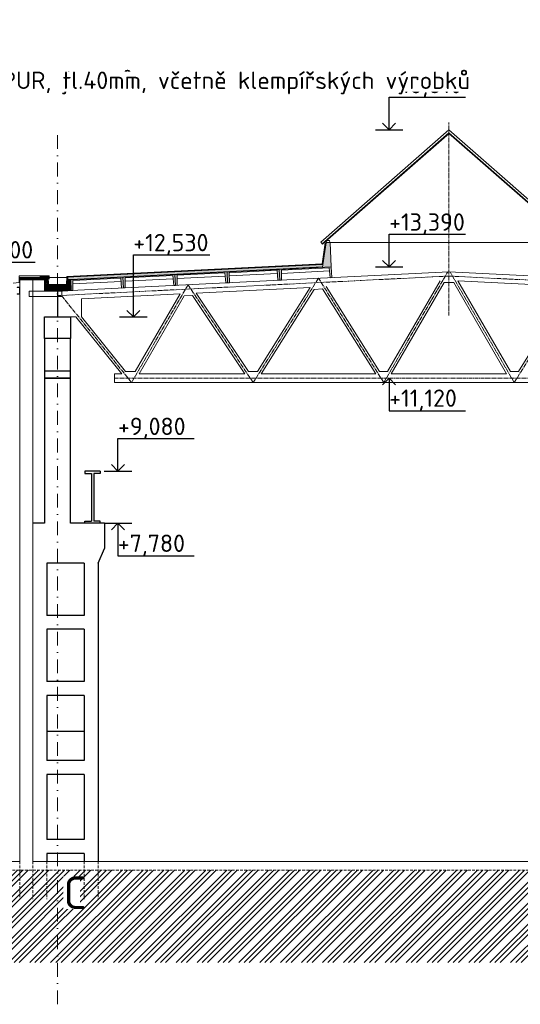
# Model space of a CAD drawing. Header units: millimetres. Extents: x -29085 to 3627694, y -159961 to 2281735.
# Tile 188 of 229: x 441034 to 452545, y 46138 to 68798. Entities that reach past the tile are written whole.
import ezdxf
from ezdxf import colors
from ezdxf.entities.mleader import LeaderData, LeaderLine
from ezdxf.math import Vec2, Vec3

# ---------------------------------------------------------------- set-up
doc = ezdxf.new("R2010")
doc.units = ezdxf.units.MM
for name, pattern in [('AM_DIN_G_W050', [13.75, 9.75, -1.5, 1, -1.5]), ('CARKOVANA', [5, 3, -2]), ('DASHDOT', [25.4, 12.7, -6.35, 0, -6.35]), ('HIDDEN', [9.525, 6.35, -3.175])]:
    doc.linetypes.add(name, pattern=pattern)
doc.styles.add('A99_popis', font='isocpeur.ttf')
doc.styles.add('ad_popis 100', font='isocpeur.ttf', dxfattribs={"height": 200})

msp = doc.modelspace()

# ---------------------------------------------------------------- hatches: boundary and pattern name
at = {"linetype": 'Continuous', "lineweight": 0, "ltscale": 2, "transparency": 33554562}
h = msp.add_hatch(dxfattribs=at)
h.set_pattern_fill('BETON-LEHKY', color=256, scale=10, angle=-90, style=0)
h.set_pattern_definition([(45, (391098.792, 301188.252), (-28.284271, 28.284271), []), (360, (391143.86, 301201.5), (28.2842712, 28.2842712), [5, -51.5685425]), (45, (391148.86, 301201.5), (-28.284271, 28.284271), [5, -35]), (90, (391152.396, 301205.036), (-28.2842712, 28.2842712), [5, -51.5685425]), (135, (391152.396, 301210.036), (-28.284271, -28.284271), [5, -35]), (360, (391143.86, 301213.572), (28.2842712, 28.2842712), [5, -51.5685425]), (45, (391140.325, 301210.036), (-28.284271, 28.284271), [5, -35]), (90, (391140.325, 301205.036), (-28.2842712, 28.2842712), [5, -51.5685425]), (135, (391143.86, 301201.5), (-28.284271, -28.284271), [5, -35]), (45, (391156.967, 301218.143), (-28.284271, 28.284271), [10, -30])])
h.paths.add_polyline_path([(441674.7, 62813.3), (441674.7, 62868.3), (441034.7, 62868.3), (441034.7, 62813.3)])
at = {"lineweight": 0, "transparency": 33554687}
h = msp.add_hatch(dxfattribs=at)
h.set_pattern_fill('ZELEZOBETON', color=256, scale=10, angle=-90)
h.set_pattern_definition([(315, (-129095.35, 352148.25), (35.355339, 35.355339), []), (315, (-129095.35, 352134.11), (35.355339, 35.355339), []), (315, (-129095.35, 352105.826), (49.4974747, 21.2132034), [20, -10, 0, -10])])
h.paths.add_polyline_path([(441904.7, 62563.3), (441904.7, 62598.3), (442124.7, 62598.3), (442134.7, 62813.3), (442204.7, 62813.3), (442204.7, 62563.3)])
h.paths.add_polyline_path([(441604.7, 62563.3), (441604.7, 62813.3), (441674.7, 62813.3), (441684.7, 62598.3), (441904.7, 62598.3), (441904.7, 62563.3)])
at = {"lineweight": 0}
h = msp.add_hatch(dxfattribs=at)
h.set_pattern_fill('BETON-LEHKY', color=256, scale=10, angle=-90, style=0)
h.set_pattern_definition([(315, (414604.65, 300959.11), (28.284271, 28.284271), []), (270, (414617.9, 300914.04), (28.2842712, -28.2842712), [5, -51.5685425]), (315, (414617.9, 300909.04), (28.284271, 28.284271), [5, -35]), (360, (414621.434, 300905.506), (28.2842712, 28.2842712), [5, -51.5685425]), (45, (414626.434, 300905.506), (-28.284271, 28.284271), [5, -35]), (270, (414629.97, 300914.04), (28.2842712, -28.2842712), [5, -51.5685425]), (315, (414626.434, 300917.577), (28.284271, 28.284271), [5, -35]), (360, (414621.434, 300917.577), (28.2842712, 28.2842712), [5, -51.5685425]), (45, (414617.9, 300914.04), (-28.284271, 28.284271), [5, -35]), (315, (414634.54, 300900.935), (28.284271, 28.284271), [10, -30])])
h.paths.add_polyline_path([(442124.7, 62598.3), (442128.6, 62682.7), (441680.7, 62683.3), (441684.7, 62598.3)])
at = {"linetype": 'Continuous', "lineweight": 0}
h = msp.add_hatch(dxfattribs=at)
h.set_pattern_fill('ZEM_PUVODNI', color=256, scale=85, angle=-90)
h.set_pattern_definition([(45, (409519.65, 300973.25), (-240.4163, 240.4163), []), (45, (409639.86, 300973.25), (-240.4163, 240.4163), []), (45, (409760.07, 300973.25), (-240.4163, 240.4163), [])])
h.paths.add_polyline_path([(397059.7, 49228.3), (409579.7, 49228.3), (413714.7, 49228.3), (413714.7, 48673.3), (414004.7, 48673.3), (414004.7, 49228.3), (498429.7, 49228.3), (498429.7, 47103.3), (397059.7, 47103.3)])

# ---------------------------------------------------------------- linework, layer by layer
at = {"ltscale": 2}
for p, q in [((449529.7, 66266.9), (449380.1, 66416.8)), ((449529.7, 66266.9), (449679.2, 66416.8)), ((449212.4, 66266.9), (449847, 66266.9)), ((449529.7, 63110), (449529.7, 63859)), ((449529.7, 63859), (451286.2, 63859)), ((443648.5, 61958.3), (443648.5, 63386)), ((443648.5, 63386), (445405.1, 63386)), ((449529.7, 63110), (449380.1, 63260)), ((449529.7, 63110), (449679.2, 63260)), ((439631.1, 63220.6), (441387.6, 63220.6)), ((449212.4, 63110), (449847, 63110)), ((443648.5, 61958.3), (443499, 62108.2)), ((443648.5, 61958.3), (443798.1, 62108.2)), ((443331.2, 61958.3), (443965.8, 61958.3)), ((449529.7, 60548.3), (449380.1, 60398.3)), ((449529.7, 60548.3), (449679.2, 60398.3)), ((443291.3, 58408.3), (443291.3, 59157.2)), ((443291.3, 59157.2), (445047.9, 59157.2)), ((443291.3, 58408.3), (443141.8, 58558.2)), ((443291.3, 58408.3), (443440.9, 58558.2)), ((442974, 58408.3), (443608.6, 58408.3)), ((442974, 57208.3), (443608.6, 57208.3)), ((443291.3, 57208.3), (443141.8, 57058.3)), ((443291.3, 57208.3), (443291.3, 56459.3)), ((443291.3, 57208.3), (443440.9, 57058.3)), ((443291.3, 56459.3), (445047.9, 56459.3))]:
    msp.add_line(p, q, dxfattribs=at)
for p, q in [((441904.7, 62548.3), (441904.7, 61958.3)), ((442204.7, 60548.3), (441604.7, 60548.3)), ((442884.7, 58408.3), (442534.7, 58408.3)), ((442534.7, 58408.3), (442534.7, 58358.3)), ((442534.7, 58358.3), (442684.7, 58358.3)), ((442684.7, 58358.3), (442684.7, 57258.3)), ((442884.7, 58358.3), (442734.7, 58358.3)), ((442734.7, 58358.3), (442734.7, 57258.3)), ((442884.7, 58408.3), (442884.7, 58358.3)), ((441604.7, 57208.3), (441334.7, 57208.3)), ((442984.7, 57208.3), (442204.7, 57208.3)), ((442534.7, 57208.3), (442534.7, 57258.3)), ((442534.7, 57258.3), (442684.7, 57258.3)), ((442884.7, 57208.3), (442534.7, 57208.3)), ((442884.7, 57258.3), (442734.7, 57258.3)), ((442884.7, 57208.3), (442884.7, 57258.3)), ((442984.7, 57208.3), (442984.7, 56627.9)), ((442834.7, 56288.3), (442984.7, 56627.9)), ((441654.7, 56288.3), (441654.7, 55088.3)), ((442514.7, 56288.3), (441654.7, 56288.3)), ((442514.7, 56288.3), (442514.7, 55088.3)), ((442834.7, 56288.3), (442834.7, 49428.3)), ((442514.7, 55088.3), (441654.7, 55088.3)), ((442514.7, 54768.3), (441654.7, 54768.3)), ((441654.7, 54768.3), (441654.7, 53568.3)), ((442514.7, 54768.3), (442514.7, 53568.3)), ((442514.7, 53568.3), (441654.7, 53568.3)), ((442514.7, 53248.3), (441654.7, 53248.3)), ((441654.7, 53248.3), (441654.7, 51748.3)), ((442514.7, 53248.3), (442514.7, 51748.3)), ((441654.7, 52428.3), (442514.7, 52428.3)), ((442514.7, 51748.3), (441654.7, 51748.3)), ((442514.7, 51428.3), (441654.7, 51428.3)), ((441654.7, 51428.3), (441654.7, 49928.3)), ((442514.7, 51428.3), (442514.7, 49928.3)), ((442514.7, 49928.3), (441654.7, 49928.3)), ((442514.7, 49608.3), (441654.7, 49608.3)), ((441654.7, 49608.3), (441654.7, 49428.3)), ((442514.7, 49608.3), (442514.7, 49428.3))]:
    msp.add_line(p, q)
at = {"lineweight": 5}
for p, q in [((443210, 60648.3), (443210, 60448.3)), ((443379.8, 60648.3), (443210, 60648.3))]:
    msp.add_line(p, q, dxfattribs=at)
at = {"lineweight": 13}
for p, q in [((414004.7, 49428.3), (441034.7, 49428.3)), ((441334.7, 49428.3), (496454.7, 49428.3))]:
    msp.add_line(p, q, dxfattribs=at)
at = {"linetype": 'HIDDEN', "lineweight": 5, "ltscale": 10}
msp.add_line((414004.7, 49228.3), (498429.7, 49228.3), dxfattribs=at)
at = {"lineweight": 5}
for points in [[(450904.7, 62998.3), (441904.7, 62548.3)], [(447052.2, 62960.6), (448157.4, 63015.8)], [(450904.7, 62998.3), (459904.7, 62548.3)], [(440884.7, 62733.3), (441019.7, 62748.3), (441019.7, 62903.3), (441709.7, 62903.3), (441709.7, 62828.3)], [(441689.7, 62868.3), (442119.7, 62868.3)], [(442258.2, 62721.1), (443363.3, 62776.3)], [(443456.7, 62781), (444561.9, 62836.2)], [(444655.2, 62840.9), (445760.4, 62896.1)], [(445853.7, 62900.7), (446958.9, 62956)], [(449491.4, 60698.3), (450699.5, 62787.7)], [(451109.8, 62787.7), (453726.1, 62656.9)], [(452317.9, 60698.3), (451109.8, 62787.7)], [(447714.6, 62638.5), (445092, 62507.4)], [(447714.6, 62638.5), (446501.9, 60698.3)], [(447804, 62592.9), (446588.6, 60648.3)], [(447999.2, 62602.7), (447804, 62592.9)], [(449220.7, 60648.3), (447999.2, 62602.7)], [(449307.4, 60698.3), (448083.2, 62656.9)], [(449578, 60648.3), (450792.2, 62748.3)], [(450904.7, 62748.3), (450792.2, 62748.3)], [(450904.7, 62748.3), (451017.1, 62748.3)], [(452231.3, 60648.3), (451017.1, 62748.3)], [(452501.9, 60698.3), (453726.1, 62656.9)], [(444726, 62489.1), (442454.7, 62375.5)], [(442454.7, 61959.1), (442454.7, 62375.5)], [(444726, 62489.1), (443691.3, 60698.3)], [(444815.2, 62443.5), (443778, 60648.3)], [(444815.2, 62443.5), (445008, 62453.1)], [(446211.2, 60648.3), (445008, 62453.1)], [(446298.1, 60698.3), (445092, 62507.4)], [(441904.7, 61958.3), (442327, 61958.3)], [(443379.8, 60648.3), (442327, 61958.3)], [(443467.9, 60698.3), (442454.7, 61959.1)], [(443691.3, 60698.3), (443467.9, 60698.3)], [(446211.2, 60648.3), (443778, 60648.3)], [(446501.9, 60698.3), (446298.1, 60698.3)], [(449220.7, 60648.3), (446588.6, 60648.3)], [(449491.4, 60698.3), (449307.4, 60698.3)], [(450904.7, 60648.3), (449578, 60648.3)], [(450904.7, 60648.3), (452231.3, 60648.3)], [(452317.9, 60698.3), (452501.9, 60698.3)], [(450904.7, 60448.3), (443210, 60448.3)], [(450904.7, 60448.3), (458599.3, 60448.3)]]:
    msp.add_lwpolyline(points, dxfattribs=at)
at = {"linetype": 'CARKOVANA', "lineweight": 0, "ltscale": 15}
for points, const_width in [([(442206.7, 62816.2), (447999.4, 63105.6)], 5), ([(441334.7, 62815.8), (441674.6, 62815.8)], 5), ([(441685.9, 62879.6), (441499.7, 62878.3)], 20), ([(441904.7, 62693.3), (441690.2, 62693.3), (441681.6, 62879.8)], 20), ([(441904.7, 62693.3), (442119.1, 62693.3), (442127.7, 62879.8)], 20), ([(442206.7, 62816.2), (442134.8, 62816.2)], 5)]:
    msp.add_lwpolyline(points, dxfattribs=dict(at, const_width=const_width))
at = {"lineweight": 0}
for points in [[(442206.5, 62818.7), (448001, 63108.2)], [(441691.1, 62889.3), (441499.7, 62888.3)], [(441685.4, 62869.6), (441499.7, 62868.3)], [(441602.6, 62813.7), (441674.6, 62813.7)], [(441904.7, 62683.3), (441680.7, 62683.3), (441671.2, 62888.4)], [(441904.7, 62703.3), (441699.8, 62703.3), (441691.1, 62889.3)], [(441904.7, 62703.3), (442109.5, 62703.3), (442118.2, 62889.3)], [(441904.7, 62683.3), (442128.6, 62683.3), (442138.1, 62888.4)], [(442204.7, 62813.3), (442134.7, 62813.3), (442134.7, 62813.3), (442124.7, 62598.3), (441904.7, 62598.3)], [(442206.7, 62813.7), (442134.7, 62813.7)], [(442206.7, 62818.7), (442134.9, 62818.7)]]:
    msp.add_lwpolyline(points, dxfattribs=at)
for points in [[(445814.8, 62743.6), (445802.3, 62993.3), (447000.8, 63053.2), (447013.3, 62803.5), (446973.3, 62801.5), (446951.9, 63030.7), (445853.2, 62975.8), (445854.7, 62745.6)], [(447013.3, 62803.5), (447000.8, 63053.2), (448199.3, 63113), (448211.8, 62863.4), (448171.8, 62861.4), (448150.4, 63090.6), (447051.7, 63035.7), (447053.2, 62805.5)], [(441034.7, 62868.3), (441034.7, 62813.3), (441674.6, 62813.7), (441674.7, 62868.3)], [(441604.7, 62813.3), (441604.7, 62563.3), (442204.7, 62563.3), (442204.7, 62813.3), (442134.7, 62813.3), (442124.7, 62598.3), (441684.7, 62598.3), (441674.7, 62813.3)], [(442219.3, 62564), (442206.8, 62813.7), (443405.3, 62873.5), (443417.8, 62623.9), (443377.8, 62621.9), (443356.3, 62851.1), (442257.7, 62796.2), (442259.2, 62566)], [(443417.8, 62623.9), (443405.3, 62873.5), (444603.8, 62933.4), (444616.3, 62683.7), (444576.3, 62681.7), (444554.9, 62911), (443456.2, 62856.1), (443457.7, 62625.9)], [(444616.3, 62683.7), (444603.8, 62933.4), (445802.3, 62993.3), (445814.8, 62743.6), (445774.8, 62741.6), (445753.4, 62970.8), (444654.7, 62915.9), (444656.2, 62685.7)]]:
    msp.add_lwpolyline(points, close=True, dxfattribs=at)
at = {"lineweight": 9}
for points in [[(447013.3, 62803.5), (446973.3, 62801.5), (446951.9, 63030.7), (445853.2, 62975.8), (445854.7, 62745.6), (445814.8, 62743.6), (445814.8, 62743.6)], [(447013.3, 62803.5), (447053.2, 62805.5), (447051.7, 63035.7), (448150.4, 63090.6), (448171.8, 62861.4), (448211.8, 62863.4), (448199.3, 63113)], [(441334.7, 62813.3), (441604.7, 62813.7), (441604.7, 62548.3)], [(441904.7, 62545), (442259.2, 62566), (442257.7, 62796.2), (443356.3, 62851.1), (443377.8, 62621.9), (443417.8, 62623.9), (443417.8, 62623.9)], [(444616.3, 62683.7), (444576.3, 62681.7), (444554.9, 62911), (443456.2, 62856.1), (443457.7, 62625.9), (443417.8, 62623.9), (443417.8, 62623.9)], [(444616.3, 62683.7), (444656.2, 62685.7), (444654.7, 62915.9), (445753.4, 62970.8), (445774.8, 62741.6), (445814.8, 62743.6), (445814.8, 62743.6)], [(441904.7, 62548.3), (441604.7, 62548.3)]]:
    msp.add_lwpolyline(points, dxfattribs=at)
at = {"color": 253, "linetype": 'AM_DIN_G_W050', "lineweight": 0, "ltscale": 10}
for points in [[(449404.7, 60448.3), (450878.2, 62996.9)], [(452404.7, 60448.3), (450931.1, 62996.9)], [(450909.6, 62898.4), (441909.6, 62448.4)], [(447904.7, 62848.3), (446404.7, 60448.3), (444904.7, 62698.3), (443604.7, 60448.3)], [(449404.7, 60448.3), (447904.7, 62848.3)], [(450899.7, 62898.4), (459899.7, 62448.4)], [(452404.7, 60448.3), (453904.7, 62848.3)], [(443604.7, 60448.3), (441993.9, 62452.6)], [(443210, 60548.3), (443210, 60548.3), (450904.7, 60548.3)], [(458599.3, 60548.3), (458599.3, 60548.3), (450904.7, 60548.3)]]:
    msp.add_lwpolyline(points, dxfattribs=at)
at = {"linetype": 'Continuous', "lineweight": 5}
msp.add_lwpolyline([(441034.7, 62483.3), (441034.7, 62868.3), (441674.7, 62868.3)], dxfattribs=at)
at = {"linetype": 'Continuous', "lineweight": 0}
msp.add_lwpolyline([(441334.7, 62818.3), (441674.6, 62818.3)], dxfattribs=at)
at = {"linetype": 'Continuous', "lineweight": 0, "ltscale": 2, "transparency": 33554562}
for points in [[(441904.7, 62683.3), (441680.7, 62683.3), (441671.5, 62880.3)], [(441904.7, 62683.3), (442128.6, 62683.3), (442137.8, 62880.3)]]:
    msp.add_lwpolyline(points, dxfattribs=at)
at = {"linetype": 'Continuous', "lineweight": 13}
msp.add_lwpolyline([(440974.7, 62643.3), (441034.7, 62643.3), (441034.7, 62483.3), (440974.7, 62483.3), (440974.7, 62488.3), (441029.7, 62488.3), (441029.7, 62638.3), (440974.7, 62638.3), (440974.7, 62643.3)], dxfattribs=at)
at = {"lineweight": 5}
msp.add_lwpolyline([(441999.7, 62548.3), (441999.7, 62428.3), (441249.7, 62428.3), (441249.7, 62548.3)], close=True, dxfattribs=at)
for points in [[(442204.7, 61458.3), (441604.7, 61458.3), (441604.7, 61958.3), (442204.7, 61958.3)], [(442204.7, 61458.3), (441604.7, 61458.3), (441604.7, 61958.3), (442204.7, 61958.3)], [(442204.7, 60708.3), (441604.7, 60708.3), (441604.7, 60548.3), (442204.7, 60548.3)]]:
    msp.add_lwpolyline(points, close=True)
at = {"color": 7, "linetype": 'HIDDEN', "lineweight": 5, "ltscale": 10}
for points in [[(441034.7, 49428.3), (441034.7, 48558.3)], [(441334.7, 49428.3), (441334.7, 48558.3)], [(441654.7, 49428.3), (441654.7, 48558.3)], [(442834.7, 49428.3), (442834.7, 48558.3)]]:
    msp.add_lwpolyline(points, dxfattribs=at)

# ---------------------------------------------------------------- texts
at = {"style": 'A99_popis'}
for s, p in [('+13,390', (449529.7, 63941.7)), ('+13,000', (439629.7, 63303.2)), ('+12,530', (443645.7, 63468.7)), ('+7,780', (443289.7, 56549))]:
    msp.add_text(s, height=400, dxfattribs=at).set_placement(p)

# ---------------------------------------------------------------- leaders
at = {"color": 251, "lineweight": 9}
ml = msp.add_multileader_mtext('Standard', dxfattribs=at)
ml.set_content('\\A1;{\\C256;demontáž pásového světlíku}', color=1, style='A99_popis')
ml.set_leader_properties(color=256, linetype='ByLayer', lineweight=-1)
ml.build(insert=Vec2(0, 0))
ml.multileader.update_dxf_attribs({"dogleg_length": 1, "arrow_head_size": 300, "scale": 200})
ctx = ml.context
ctx.base_point, ctx.scale, ctx.char_height, ctx.arrow_head_size, ctx.landing_gap_size, ctx.plane_origin = Vec3(229029, 68458.3), 200, 400, 300, 250, Vec3(231834, 60672.1)
notes = []
notes.append((ctx, [(0, (1, 1, 0), (228384, 68458.3), (1, 0), 645, [(0, [(228384, 66610.6)], 0, [])])]))
ctx.mtext.insert, ctx.mtext.width, ctx.mtext.defined_height, ctx.mtext.flow_direction = Vec3(229279, 68718.3), 7477.425, 1693.3, 5
ctx.mtext.has_bg_fill, ctx.mtext.bg_color, ctx.mtext.bg_scale_factor, ctx.mtext.bg_transparency, ctx.mtext.use_window_bg_color = 1, -1073741824, 1, 0, 1
ml = msp.add_multileader_mtext('Standard', dxfattribs=at)
ml.set_content('\\A1;{\\C256;vybourání oken a dozdění okenních otvorů}', color=1, style='A99_popis')
ml.set_leader_properties(color=256, linetype='ByLayer', lineweight=-1)
ml.build(insert=Vec2(0, 0))
ml.multileader.update_dxf_attribs({"dogleg_length": 1, "arrow_head_size": 300, "scale": 200})
ctx = ml.context
ctx.base_point, ctx.scale, ctx.char_height, ctx.arrow_head_size, ctx.landing_gap_size, ctx.plane_origin = Vec3(212971.5, 59778), 200, 400, 300, 250, Vec3(215114, 48932.2)
notes.append((ctx, [(0, (1, 1, 0), (218256.5, 59778), (-1, 0), 585, [(0, [(219379, 59778.3)], 0, [])])]))
ctx.mtext.insert, ctx.mtext.width, ctx.mtext.defined_height, ctx.mtext.flow_direction = Vec3(213221.5, 59978), 4450, 1693.3, 5
ctx.mtext.has_bg_fill, ctx.mtext.bg_color, ctx.mtext.bg_scale_factor, ctx.mtext.bg_transparency, ctx.mtext.use_window_bg_color = 1, -1073741824, 1, 0, 1
for ctx, leaders in notes:
    for number, flags, end, landing, length, lines in leaders:
        leader = LeaderData()
        leader.index, (leader.has_last_leader_line, leader.has_dogleg_vector, leader.attachment_direction) = number, flags
        leader.last_leader_point, leader.dogleg_vector, leader.dogleg_length = Vec3(end), Vec3(landing), length
        for number, points, colour, breaks in lines:
            line = LeaderLine()
            line.index, line.vertices, line.color, line.breaks = number, Vec3.list(points), colors.encode_raw_color(colour), breaks
            leader.lines.append(line)
        ctx.leaders.append(leader)

# ---------------------------------------------------------------- next in the draw order: linework, layer by layer
at = {"ltscale": 2}
for p, q in [((449529.7, 66266.9), (449529.7, 67015.9)), ((449529.7, 67015.9), (451286.2, 67015.9)), ((449529.7, 60548.3), (449529.7, 59799.3)), ((449529.7, 59799.3), (451286.2, 59799.3))]:
    msp.add_line(p, q, dxfattribs=at)
at = {"lineweight": 13}
for p, q in [((441334.7, 62813.3), (441334.7, 49428.3)), ((441034.7, 62483.3), (441034.7, 49428.3))]:
    msp.add_line(p, q, dxfattribs=at)
for p, q in [((441604.7, 61458.3), (441604.7, 57208.3)), ((442204.7, 57208.3), (442204.7, 61458.3))]:
    msp.add_line(p, q)
at = {"linetype": 'DASHDOT', "lineweight": 5, "ltscale": 25}
msp.add_lwpolyline([(441904.7, 46138.4), (441904.7, 66158.4)], dxfattribs=at)

# ---------------------------------------------------------------- next in the draw order: texts
at = {"style": 'A99_popis'}
for s, p in [('+16,810 ', (449529.7, 67105.6)), ('+11,120 ', (449529.7, 59889)), ('+9,080', (443294.7, 59239.9))]:
    msp.add_text(s, height=400, dxfattribs=at).set_placement(p)
at = {"color": 1, "lineweight": 0, "insert": (442038.6, 49081.7), "char_height": 750, "width": 380.494, "attachment_point": 1, "style": 'ad_popis 100', "bg_fill": 3, "box_fill_scale": 1, "bg_fill_color": 256, "bg_fill_transparency": 0}
msp.add_mtext('C', dxfattribs=at)

# ---------------------------------------------------------------- next in the draw order: linework, layer by layer
at = {"color": 7, "linetype": 'HIDDEN', "lineweight": 5, "ltscale": 10}
msp.add_lwpolyline([(442514.7, 49428.3), (442514.7, 48558.3)], dxfattribs=at)

# ---------------------------------------------------------------- next in the draw order: leaders
at = {"lineweight": 9}
ml = msp.add_multileader_mtext('Standard', dxfattribs=at)
ml.set_content('\\A1;{\\C256;demontáž střešních  panelů PUR + polykarbonát, tl.40mm, včetně klempířských výrobků}', color=1, style='A99_popis')
ml.set_leader_properties(color=256, linetype='ByLayer', lineweight=-1)
ml.build(insert=Vec2(0, 0))
ml.multileader.update_dxf_attribs({"dogleg_length": 1, "arrow_head_size": 300, "scale": 200})
ctx = ml.context
ctx.base_point, ctx.scale, ctx.char_height, ctx.arrow_head_size, ctx.landing_gap_size, ctx.plane_origin = Vec3(421519.3, 67343.3), 200, 400, 300, 250, Vec3(424679.3, 61537.2)
notes = []
notes.append((ctx, [(0, (1, 1, 0), (420934.3, 67343.3), (1, 0), 585, [(0, [(420934.3, 63233.3)], 0, [])])]))
ctx.mtext.insert, ctx.mtext.width, ctx.mtext.flow_direction = Vec3(421769.3, 67603.3), 10901.433, 5
ctx.mtext.has_bg_fill, ctx.mtext.bg_color, ctx.mtext.bg_scale_factor, ctx.mtext.bg_transparency, ctx.mtext.use_window_bg_color = 1, -1073741824, 1, 0, 1
for ctx, leaders in notes:
    for number, flags, end, landing, length, lines in leaders:
        leader = LeaderData()
        leader.index, (leader.has_last_leader_line, leader.has_dogleg_vector, leader.attachment_direction) = number, flags
        leader.last_leader_point, leader.dogleg_vector, leader.dogleg_length = Vec3(end), Vec3(landing), length
        for number, points, colour, breaks in lines:
            line = LeaderLine()
            line.index, line.vertices, line.color, line.breaks = number, Vec3.list(points), colors.encode_raw_color(colour), breaks
            leader.lines.append(line)
        ctx.leaders.append(leader)

# ---------------------------------------------------------------- next in the draw order: hatches: boundary and pattern name
at = {"lineweight": 0, "transparency": 33554687}
h = msp.add_hatch(dxfattribs=at)
h.set_pattern_fill('ZELEZOBETON', color=256, scale=10, angle=-90)
h.set_pattern_definition([(315, (414604.65, 268393.25), (35.355339, 35.355339), []), (315, (414604.65, 268379.11), (35.355339, 35.355339), []), (315, (414604.65, 268350.826), (49.497475, 21.213203), [20, -10, 0, -10])])
h.paths.add_polyline_path([(442206.8, 62813.7), (442209.8, 62752.7), (442216.7, 62615.2), (442219.3, 62564), (442259.2, 62566), (442257.7, 62796.2), (443356.3, 62851.1), (443377.8, 62621.9), (443457.7, 62625.9), (443456.2, 62856.1), (444554.9, 62911), (444576.3, 62681.8), (444656.2, 62685.8), (444654.7, 62915.9), (445753.4, 62970.8), (445774.8, 62741.8), (445854.7, 62745.8), (445853.2, 62975.8), (446951.9, 63030.7), (446973.3, 62801.5), (447053.2, 62805.7), (447051.7, 63035.7), (448150.4, 63090.6), (448171.8, 62861.6), (448211.8, 62863.6), (448171.4, 63672.3), (448081.5, 63667.9), (447999.6, 63103.1)])
at = {"linetype": 'Continuous', "lineweight": 0, "ltscale": 2, "transparency": 33554562}
h = msp.add_hatch(dxfattribs=at)
h.set_pattern_fill('BETON-LEHKY', color=256, scale=10, angle=-90)
h.set_pattern_definition([(47.86, (442220.41, 62824.364), (-29.6603, 26.83778), []), (2.86, (442264.76, 62839.845), (26.83778, 29.6603), [5, -51.56854]), (47.86, (442269.754, 62840.095), (-29.6603, 26.83778), [5, -35]), (92.86, (442273.109, 62843.802), (-29.6603, 26.83778), [5, -51.56854]), (137.86, (442272.86, 62848.796), (-26.83778, -29.6603), [5, -35]), (2.86, (442264.158, 62851.9), (26.83778, 29.6603), [5, -51.56854]), (47.86, (442260.803, 62848.194), (-29.6603, 26.83778), [5, -35]), (92.86, (442261.053, 62843.2), (-29.6603, 26.83778), [5, -51.56854]), (137.86, (442264.76, 62839.845), (-26.83778, -29.6603), [5, -35]), (47.86, (442277.02, 62857.12), (-29.6603, 26.83778), [10, -30])])
h.paths.add_polyline_path([(442123.9, 62869.6), (447986.6, 63162.5), (447989.3, 63107.6), (442126.6, 62814.7)])

# ---------------------------------------------------------------- next in the draw order: linework, layer by layer
at = {"color": 253, "linetype": 'AM_DIN_G_W050', "lineweight": 0, "ltscale": 10}
msp.add_lwpolyline([(450905.4, 61987.4), (450905.4, 66434.6)], dxfattribs=at)
at = {"lineweight": 9}
for points in [[(447956, 63678.8), (450905.4, 66267)], [(447990.7, 63639.2), (450905.4, 66197)], [(447998.9, 63629.9), (450914.8, 66188.8)], [(453812, 63629.9), (450896, 66188.8)], [(453854.8, 63678.8), (450905.4, 66267)], [(453820.1, 63639.2), (450905.4, 66197)], [(447956, 63678.8), (447998.9, 63629.9)], [(448171.4, 63672.3), (448199.3, 63113)]]:
    msp.add_lwpolyline(points, dxfattribs=at)
msp.add_lwpolyline([(448093.5, 63668.6), (448163.4, 63672.7), (448160.8, 63717.7), (448090.9, 63713.5)], close=True, dxfattribs=at)
at = {"linetype": 'CARKOVANA', "lineweight": 0, "ltscale": 15}
for points, const_width in [([(442123.4, 62879.6), (448000.3, 63173.2), (448070.8, 63663.3)], 20), ([(442123.4, 62879.6), (448000.3, 63173.2), (448070.8, 63663.3)], 20), ([(448005.7, 63162.9), (447997.5, 63106.5)], 5)]:
    msp.add_lwpolyline(points, dxfattribs=dict(at, const_width=const_width))
at = {"lineweight": 0}
for points in [[(442118.2, 62889.3), (447990.9, 63182.7), (448060.6, 63663.3)], [(442122.9, 62889.6), (447990.9, 63182.7), (448060.6, 63663.3)], [(442123.9, 62869.6), (448008.3, 63163.6), (448080.8, 63663.3)], [(442123.9, 62869.6), (448008.3, 63163.6), (448080.8, 63663.3)], [(448081.5, 63667.9), (448171.2, 63673.3)], [(453639.7, 63673.3), (448164.7, 63673.3)], [(448008.2, 63162.4), (448003.2, 63163.3), (447994.6, 63103.8)]]:
    msp.add_lwpolyline(points, dxfattribs=at)
at = {"color": 1, "lineweight": 0}
msp.add_lwpolyline([(442206.8, 62813.7), (447999.6, 63103.1), (448081.7, 63669.3)], dxfattribs=at)

# ---------------------------------------------------------------- next in the draw order: leaders
at = {"lineweight": 9}
ml = msp.add_multileader_mtext('Standard', dxfattribs=at)
ml.set_content('\\A1;{\\C256;demontáž střešních  panelů PUR, tl.40mm, včetně klempířských výrobků}', color=1, style='A99_popis')
ml.set_leader_properties(color=256, linetype='ByLayer', lineweight=-1)
ml.build(insert=Vec2(0, 0))
ml.multileader.update_dxf_attribs({"dogleg_length": 1, "arrow_head_size": 300, "scale": 200})
ctx = ml.context
ctx.base_point, ctx.scale, ctx.char_height, ctx.arrow_head_size, ctx.landing_gap_size, ctx.plane_origin = Vec3(433222.4, 67343.3), 200, 400, 300, 250, Vec3(436382.4, 61537.2)
notes = []
notes.append((ctx, [(1, (1, 1, 0), (439347.4, 67343.3), (-1, 0), 585, [(0, [(439347.4, 62496.4)], 0, [])])]))
ctx.mtext.insert, ctx.mtext.width, ctx.mtext.flow_direction = Vec3(433472.4, 67603.3), 5217.251, 5
ctx.mtext.has_bg_fill, ctx.mtext.bg_color, ctx.mtext.bg_scale_factor, ctx.mtext.bg_transparency, ctx.mtext.use_window_bg_color = 1, -1073741824, 1, 0, 1
for ctx, leaders in notes:
    for number, flags, end, landing, length, lines in leaders:
        leader = LeaderData()
        leader.index, (leader.has_last_leader_line, leader.has_dogleg_vector, leader.attachment_direction) = number, flags
        leader.last_leader_point, leader.dogleg_vector, leader.dogleg_length = Vec3(end), Vec3(landing), length
        for number, points, colour, breaks in lines:
            line = LeaderLine()
            line.index, line.vertices, line.color, line.breaks = number, Vec3.list(points), colors.encode_raw_color(colour), breaks
            leader.lines.append(line)
        ctx.leaders.append(leader)

# ---------------------------------------------------------------- next in the draw order: leaders
ml = msp.add_multileader_mtext('Standard', dxfattribs=at)
ml.set_content('\\A1;{\\C256;demontáž FVE}', color=1, style='A99_popis')
ml.set_leader_properties(color=256, linetype='ByLayer', lineweight=-1)
ml.build(insert=Vec2(0, 0))
ml.multileader.update_dxf_attribs({"dogleg_length": 1, "arrow_head_size": 300, "scale": 200})
ctx = ml.context
ctx.base_point, ctx.scale, ctx.char_height, ctx.arrow_head_size, ctx.landing_gap_size, ctx.plane_origin = Vec3(417024.3, 67343.3), 200, 400, 300, 250, Vec3(420184.3, 61537.2)
notes = []
notes.append((ctx, [(0, (1, 1, 0), (416439.3, 67343.3), (1, 0), 585, [(0, [(416439.3, 63233.3)], 0, [])])]))
ctx.mtext.insert, ctx.mtext.width, ctx.mtext.flow_direction = Vec3(417274.3, 67543.4), 3535.122, 5
ctx.mtext.has_bg_fill, ctx.mtext.bg_color, ctx.mtext.bg_scale_factor, ctx.mtext.bg_transparency, ctx.mtext.use_window_bg_color = 1, -1073741824, 1, 0, 1
for ctx, leaders in notes:
    for number, flags, end, landing, length, lines in leaders:
        leader = LeaderData()
        leader.index, (leader.has_last_leader_line, leader.has_dogleg_vector, leader.attachment_direction) = number, flags
        leader.last_leader_point, leader.dogleg_vector, leader.dogleg_length = Vec3(end), Vec3(landing), length
        for number, points, colour, breaks in lines:
            line = LeaderLine()
            line.index, line.vertices, line.color, line.breaks = number, Vec3.list(points), colors.encode_raw_color(colour), breaks
            leader.lines.append(line)
        ctx.leaders.append(leader)

doc.saveas('drawing.dxf')
